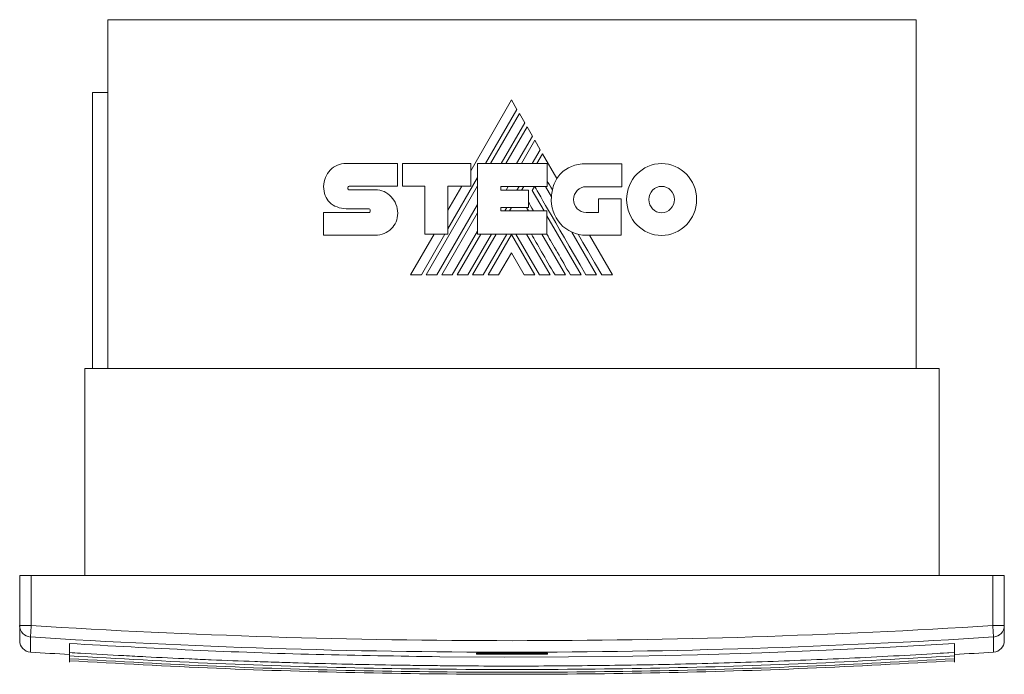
# Model space of a CAD drawing. Header units: millimetres. Extents: x -81 to 674, y -80 to 376.
# Tile 2 of 4: x 159 to 416, y -80 to 91. Entities that reach past the tile are written whole.
import ezdxf

# ---------------------------------------------------------------- set-up
doc = ezdxf.new("R2010")
doc.units = ezdxf.units.MM
doc.linetypes.add('PHANTOM', pattern=[12.7, 6.35, -1.27, 1.27, -1.27, 1.27, -1.27])
doc.layers.add('___VS___', color=7, linetype='Continuous', lineweight=15)

msp = doc.modelspace()

# ---------------------------------------------------------------- linework, layer by layer
at = {"color": 7, "linetype": 'Continuous', "lineweight": 15}
for p, q in [((181.65, 91.11), (181.65, 0.11)), ((181.65, 91.11), (392.65, 91.11)), ((392.65, 0.11), (392.65, 91.11)), ((177.65, 72.11), (177.65, 0.11)), ((177.65, 72.11), (181.65, 72.11)), ((287.03, 70.15), (276.37, 51.7)), ((288.45, 67.71), (287.03, 70.15)), ((280.27, 53.55), (288.45, 67.71)), ((289.08, 66.61), (281.54, 53.55)), ((290.47, 64.21), (289.08, 66.61)), ((284.31, 53.55), (290.47, 64.21)), ((291.09, 63.13), (285.57, 53.55)), ((292.49, 60.71), (291.09, 63.13)), ((288.36, 53.55), (292.49, 60.71)), ((293.12, 59.63), (289.6, 53.55)), ((294.53, 57.16), (293.12, 59.63)), ((292.44, 53.55), (294.53, 57.16)), ((295.14, 56.12), (293.66, 53.55)), ((298.87, 49.65), (295.14, 56.12)), ((243.86, 53.62), (257.25, 53.62)), ((257.25, 53.62), (257.25, 47.65)), ((258.58, 47.65), (258.58, 53.6)), ((258.58, 53.6), (276.37, 53.6)), ((276.37, 53.6), (276.37, 47.7)), ((278.17, 35.14), (278.17, 53.55)), ((278.17, 53.55), (296.33, 53.55)), ((296.33, 53.55), (296.33, 47.59)), ((306.48, 53.5), (315.8, 53.5)), ((315.8, 53.5), (315.8, 47.52)), ((270.44, 36.52), (278.17, 49.91)), ((244.63, 47.65), (257.25, 47.65)), ((244.66, 46.72), (251.46, 46.72)), ((264.36, 47.65), (258.58, 47.65)), ((264.36, 35.14), (264.36, 47.65)), ((264.76, 24.49), (278.17, 47.72)), ((276.37, 47.7), (270.44, 47.7)), ((270.44, 35.14), (270.44, 47.7)), ((274.05, 47.7), (270.44, 41.44)), ((284.2, 47.59), (296.33, 47.59)), ((284.2, 47.59), (284.2, 46.62)), ((284.2, 46.62), (291.43, 46.62)), ((285.6, 46.62), (286.17, 47.59)), ((288.42, 46.62), (288.99, 47.59)), ((289.65, 46.62), (290.22, 47.59)), ((291.43, 46.62), (291.43, 42.12)), ((292.43, 46.53), (293.05, 47.59)), ((292.43, 46.53), (295.51, 41.22)), ((295.85, 47.59), (297.43, 44.86)), ((315.8, 47.52), (306.48, 47.52)), ((309.69, 40.81), (309.69, 44.37)), ((309.69, 44.37), (315.6, 44.37)), ((315.6, 44.37), (315.6, 34.86)), ((249.76, 41.79), (243.88, 41.79)), ((267.54, 24.49), (278.17, 42.91)), ((284.2, 42.12), (291.43, 42.12)), ((284.2, 42.12), (284.2, 41.22)), ((284.2, 41.22), (296.23, 41.22)), ((285.29, 41.22), (285.81, 42.12)), ((286.53, 41.22), (287.05, 42.12)), ((290.93, 42.12), (291.45, 41.22)), ((296.23, 35.14), (296.23, 41.22)), ((237.99, 40.79), (249.76, 40.79)), ((268.81, 24.49), (278.17, 40.72)), ((296.23, 39.96), (305.18, 24.49)), ((306.48, 40.81), (309.69, 40.81)), ((251.46, 34.89), (237.99, 34.89)), ((266.8, 35.14), (260.64, 24.49)), ((263.5, 24.49), (269.64, 35.14)), ((264.36, 35.14), (270.44, 35.14)), ((271.56, 24.49), (278.17, 35.92)), ((272.82, 24.49), (278.97, 35.14)), ((275.6, 24.49), (281.77, 35.14)), ((276.87, 24.49), (283.02, 35.14)), ((278.17, 35.14), (296.23, 35.14)), ((279.65, 24.49), (285.82, 35.14)), ((280.91, 24.49), (287, 35.05)), ((293.09, 24.49), (287, 35.05)), ((294.36, 24.49), (288.18, 35.14)), ((290.94, 35.14), (297.11, 24.49)), ((294.97, 35.14), (301.13, 24.49)), ((302.73, 35.69), (309.21, 24.49)), ((315.6, 34.86), (306.53, 34.86)), ((313.41, 24.49), (307.41, 34.86)), ((287, 30.23), (283.66, 24.49)), ((287, 30.23), (290.32, 24.49)), ((175.65, 0.11), (398.65, 0.11)), ((175.65, 0.11), (175.65, -53.89)), ((398.65, 0.11), (398.65, -53.89)), ((158.65, -66.99), (158.65, -53.89)), ((158.65, -53.89), (161.65, -53.89)), ((161.65, -53.89), (161.65, -66.99)), ((412.65, -53.89), (161.65, -53.89)), ((412.65, -66.99), (412.65, -53.89)), ((412.65, -53.89), (415.65, -53.89)), ((415.65, -53.89), (415.65, -66.99)), ((158.65, -66.99), (161.65, -66.99)), ((158.65, -70.95), (158.65, -66.99)), ((412.65, -66.99), (415.65, -66.99)), ((415.65, -66.99), (415.65, -70.95)), ((171.65, -71.69), (171.65, -74.03)), ((402.65, -71.69), (402.65, -74.03)), ((171.65, -74.03), (171.65, -74.93)), ((277.85, -74.48), (277.85, -74.21)), ((296.45, -74.21), (296.45, -74.48)), ((398.94, -74.23), (402.65, -74.04)), ((402.65, -74.03), (402.65, -74.04)), ((402.65, -74.04), (402.65, -74.93)), ((171.65, -74.93), (171.65, -75.65)), ((171.65, -75.65), (171.65, -76.18)), ((171.65, -76.18), (171.65, -76.53)), ((402.65, -74.93), (402.65, -75.65)), ((402.65, -75.65), (402.65, -76.18)), ((402.65, -76.18), (402.65, -76.53))]:
    msp.add_line(p, q, dxfattribs=at)
at = {"color": 8, "linetype": 'Continuous', "lineweight": 15}
for p, q in [((161.46, -69.98), (161.46, -73.94)), ((412.84, -73.94), (412.84, -69.98))]:
    msp.add_line(p, q, dxfattribs=at)
at = {"color": 7, "linetype": 'Continuous', "lineweight": 15, "flags": 128}
for points in [[(310.58, 24.49), (308.7, 27.73), (306.94, 30.76), (305.65, 32.99), (304.43, 35.1)], [(161.65, -66.99), (161.61, -67.55), (161.58, -68.09), (161.55, -68.6), (161.52, -69.04), (161.5, -69.41), (161.48, -69.7), (161.47, -69.89), (161.46, -69.98)], [(412.65, -66.99), (412.68, -67.55), (412.72, -68.09), (412.75, -68.6), (412.78, -69.04), (412.8, -69.41), (412.82, -69.7), (412.83, -69.89), (412.84, -69.98)], [(402.65, -71.69), (385.89, -72.64), (369.12, -73.44), (352.33, -74.09), (335.53, -74.6), (318.73, -74.95), (301.92, -75.16), (285.11, -75.22), (268.29, -75.12)]]:
    msp.add_lwpolyline(points, dxfattribs=at)
at = {"color": 8, "linetype": 'Continuous', "lineweight": 15, "flags": 128}
msp.add_lwpolyline([(296.45, -74.21), (296.39, -74.2), (296.35, -74.19)], dxfattribs=at)
at = {"color": 7, "linetype": 'Continuous', "lineweight": 15}
for centre, radius, start, end in [((307.58, 44.42), 10.16, 149.0381, 166.8386), ((306.53, 44.01), 9.14, 174.6401, 270), ((161.64, -66.99), 3, 180.0522, 266.4583), ((287.15, 1922.11), 1993.05, 266.38977, 273.61023), ((412.65, -66.99), 3, 273.5417, 359.9479), ((161.65, -70.95), 3, 180, 266.3969), ((287.15, 1922.11), 1996.05, 266.38977, 273.61023), ((412.65, -70.95), 3, 273.6031, 0), ((287.15, 1922.11), 2000, 266.39691, 266.68933), ((287.15, 1922.11), 1996.6, 269.73308, 270.26692), ((287.15, 1922.11), 1996.29, 269.756, 270), ((287.15, 1922.11), 1996.29, 269.756, 270.244), ((287.15, 1922.11), 1996.29, 270, 270.244), ((287.15, 1922.11), 2000, 273.31067, 273.60309)]:
    msp.add_arc(centre, radius, start, end, dxfattribs=at)
at = {"color": 8, "linetype": 'Continuous', "lineweight": 15}
msp.add_arc((277.85, -73.91), 0.3, 269.732, 295.3668, dxfattribs=at)
at = {"color": 7, "linetype": 'Continuous', "lineweight": 15}
for points in [[(237.99, 47.61), (237.99, 49.26), (238.65, 50.77), (239.71, 51.86)], [(239.71, 51.86), (240.77, 52.95), (242.24, 53.62), (243.86, 53.62)], [(299.91, 50.98), (301.43, 52.54), (303.62, 53.5), (306.48, 53.5)], [(319.74, 50.82), (321.39, 52.52), (323.67, 53.57), (326.19, 53.57)], [(326.19, 53.57), (328.71, 53.57), (331, 52.52), (332.66, 50.82)], [(297.68, 46.74), (297.15, 47.66), (296.7, 48.44), (296.33, 49.07)], [(298.87, 49.65), (299.17, 50.13), (299.51, 50.57), (299.91, 50.98)], [(317.07, 44.18), (317.07, 46.77), (318.09, 49.12), (319.74, 50.82)], [(332.66, 50.82), (334.31, 49.12), (335.34, 46.77), (335.34, 44.18)], [(239.54, 43.45), (238.56, 44.42), (237.97, 45.8), (237.99, 47.61)], [(244.4, 47.52), (244.32, 47.42), (244.27, 47.27), (244.27, 47.13)], [(244.27, 47.13), (244.27, 47.02), (244.32, 46.91), (244.39, 46.84)], [(244.39, 46.84), (244.46, 46.76), (244.55, 46.72), (244.66, 46.72)], [(244.63, 47.65), (244.55, 47.65), (244.46, 47.59), (244.4, 47.52)], [(251.46, 46.72), (253.08, 46.72), (254.54, 46.02), (255.6, 44.91)], [(306.45, 24.49), (297.92, 39.18), (293.47, 46.88), (293.09, 47.59)], [(297.43, 44.86), (297.46, 45.51), (297.55, 46.13), (297.68, 46.74)], [(304.19, 46.55), (303.6, 45.94), (303.24, 45.1), (303.24, 44.18)], [(306.48, 47.52), (305.58, 47.52), (304.77, 47.15), (304.19, 46.55)], [(323.85, 46.62), (323.25, 45.99), (322.88, 45.13), (322.88, 44.18)], [(326.19, 47.62), (325.27, 47.62), (324.45, 47.24), (323.85, 46.62)], [(328.55, 46.61), (327.95, 47.23), (327.11, 47.62), (326.19, 47.62)], [(329.53, 44.18), (329.53, 45.13), (329.16, 45.99), (328.55, 46.61)], [(255.6, 44.91), (256.67, 43.79), (257.33, 42.25), (257.33, 40.58)], [(303.24, 44.18), (303.24, 43.24), (303.6, 42.4), (304.19, 41.79)], [(319.74, 37.56), (318.09, 39.25), (317.07, 41.59), (317.07, 44.18)], [(322.88, 44.18), (322.88, 43.23), (323.25, 42.36), (323.85, 41.74)], [(328.55, 41.75), (329.16, 42.37), (329.53, 43.23), (329.53, 44.18)], [(335.34, 44.18), (335.34, 41.59), (334.31, 39.25), (332.66, 37.56)], [(243.88, 41.79), (242.17, 41.83), (240.63, 42.38), (239.54, 43.45)], [(250.03, 41.65), (249.96, 41.73), (249.86, 41.79), (249.76, 41.79)], [(250.17, 41.25), (250.17, 41.39), (250.12, 41.54), (250.03, 41.65)], [(250.05, 40.92), (250.13, 41), (250.17, 41.12), (250.17, 41.25)], [(292.74, 41.22), (292.17, 42.21), (291.73, 42.98), (291.43, 43.51)], [(304.19, 41.79), (304.77, 41.19), (305.58, 40.81), (306.48, 40.81)], [(323.85, 41.74), (324.45, 41.12), (325.27, 40.74), (326.19, 40.74)], [(326.19, 40.74), (327.11, 40.74), (327.95, 41.12), (328.55, 41.75)], [(249.76, 40.79), (249.87, 40.79), (249.97, 40.84), (250.05, 40.92)], [(257.33, 40.58), (257.33, 38.95), (256.69, 37.54), (255.64, 36.53)], [(255.64, 36.53), (254.58, 35.5), (253.1, 34.89), (251.46, 34.89)], [(326.19, 34.81), (323.67, 34.81), (321.39, 35.86), (319.74, 37.56)], [(332.66, 37.56), (331, 35.86), (328.71, 34.81), (326.19, 34.81)], [(298.38, 24.49), (295.78, 28.96), (293.73, 32.51), (292.21, 35.14)], [(302.4, 24.49), (299.96, 28.72), (297.9, 32.28), (296.23, 35.16)]]:
    msp.add_open_spline(points, degree=3, dxfattribs=at)
for points, knots in [([(268.29, -75.12), (257.54, -74.96), (236.03, -74.64), (203.8, -73.5), (182.36, -72.29), (171.65, -71.69)], [0, 0, 0, 0, 0.3335195, 0.6667875, 1, 1, 1, 1]), ([(171.65, -74.03), (172.59, -74.09), (177.33, -74.38), (183.96, -74.75), (193.43, -75.25), (201.01, -75.61), (210.5, -76.02), (218.08, -76.31), (225.68, -76.57), (233.27, -76.8), (240.86, -77), (250.36, -77.21), (257.96, -77.34), (265.56, -77.44), (273.15, -77.52), (280.75, -77.56), (290.25, -77.57), (299.76, -77.53), (311.15, -77.42), (322.55, -77.24), (333.95, -77), (345.34, -76.68), (356.73, -76.3), (368.11, -75.84), (383.42, -75.14), (394.93, -74.48), (402.65, -74.03)], [0, 0, 0, 0, 0.012322, 0.061612, 0.086257, 0.135547, 0.160191, 0.209481, 0.234126, 0.258771, 0.30806, 0.332705, 0.381995, 0.40664, 0.431284, 0.480574, 0.505219, 0.554509, 0.603798, 0.653088, 0.702378, 0.751668, 0.800957, 0.850247, 0.899537, 1, 1, 1, 1]), ([(277.85, -74.21), (277.85, -74.21), (277.86, -74.2), (277.96, -74.18), (278.14, -74.17), (278.38, -74.16), (278.56, -74.16), (278.65, -74.16)], [0, 0, 0, 0, 0.142629, 0.357313, 0.571638, 0.785819, 1, 1, 1, 1]), ([(278.15, -74.18), (278.14, -74.21), (278.14, -74.28), (278.09, -74.37), (278.01, -74.44), (277.93, -74.47), (277.87, -74.48), (277.85, -74.48)], [0, 0, 0, 0, 0.214519, 0.429041, 0.643405, 0.857412, 1, 1, 1, 1]), ([(277.94, -74.19), (277.94, -74.19), (277.94, -74.19), (277.96, -74.19), (278.03, -74.18), (278.17, -74.17), (278.4, -74.16), (278.6, -74.16), (278.7, -74.16), (278.71, -74.16)], [0, 0, 0, 0, 0.025228, 0.109321, 0.251246, 0.455074, 0.702578, 0.966542, 1, 1, 1, 1]), ([(295.65, -74.16), (295.74, -74.16), (295.92, -74.16), (296.15, -74.17), (296.29, -74.18), (296.35, -74.19), (296.35, -74.19), (296.35, -74.19)], [0, 0, 0, 0, 0.264899, 0.550712, 0.790224, 0.931643, 1, 1, 1, 1]), ([(295.65, -74.16), (295.71, -74.16), (295.86, -74.16), (296.08, -74.17), (296.28, -74.18), (296.42, -74.19), (296.44, -74.2), (296.45, -74.21)], [0, 0, 0, 0, 0.140132, 0.354703, 0.569665, 0.784838, 1, 1, 1, 1]), ([(296.45, -74.48), (296.42, -74.47), (296.35, -74.47), (296.26, -74.42), (296.19, -74.34), (296.15, -74.26), (296.15, -74.2), (296.15, -74.18)], [0, 0, 0, 0, 0.213615, 0.427208, 0.640969, 0.855073, 1, 1, 1, 1]), ([(171.65, -74.93), (184.44, -75.64), (210.05, -77.06), (248.57, -78.2), (287.15, -78.6), (325.73, -78.2), (364.25, -77.06), (389.85, -75.64), (402.65, -74.93)], [0, 0, 0, 0, 0.166484, 0.3331043, 0.5, 0.6668972, 0.8335175, 1, 1, 1, 1]), ([(171.65, -75.65), (184.44, -76.36), (210.05, -77.78), (248.57, -78.91), (287.15, -79.32), (325.73, -78.91), (364.25, -77.78), (389.85, -76.36), (402.65, -75.65)], [0, 0, 0, 0, 0.166484, 0.3331043, 0.5, 0.6668972, 0.8335175, 1, 1, 1, 1]), ([(171.65, -76.18), (184.44, -76.89), (210.05, -78.31), (248.57, -79.44), (287.15, -79.85), (325.73, -79.44), (364.25, -78.31), (389.85, -76.89), (402.65, -76.18)], [0, 0, 0, 0, 0.166484, 0.3331043, 0.5, 0.6668972, 0.8335175, 1, 1, 1, 1])]:
    msp.add_open_spline(points, degree=3, knots=knots, dxfattribs=at)
at = {"layer": '___VS___', "linetype": 'PHANTOM'}
for p, q in [((237.99, 40.79), (237.99, 34.89)), ((260.64, 24.49), (263.5, 24.49)), ((264.76, 24.49), (267.54, 24.49)), ((268.81, 24.49), (271.56, 24.49)), ((272.82, 24.49), (275.6, 24.49)), ((276.87, 24.49), (279.65, 24.49)), ((280.91, 24.49), (283.66, 24.49)), ((290.32, 24.49), (293.09, 24.49)), ((294.36, 24.49), (297.11, 24.49)), ((298.38, 24.49), (301.13, 24.49)), ((302.4, 24.49), (305.18, 24.49)), ((306.45, 24.49), (309.21, 24.49)), ((310.58, 24.49), (313.41, 24.49))]:
    msp.add_line(p, q, dxfattribs=at)

doc.saveas('drawing.dxf')
